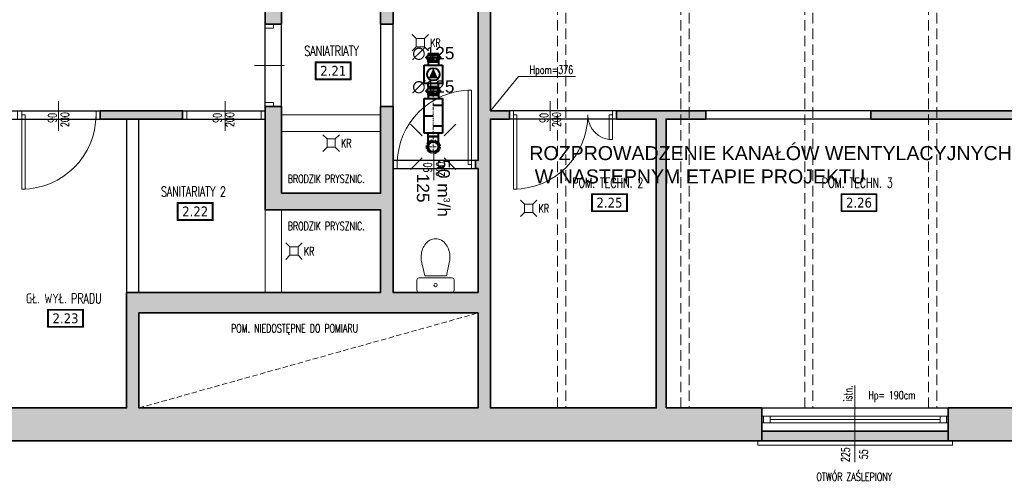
# Model space of a CAD drawing. Header units: millimetres. Extents: x 14400 to 93787, y -21104 to 39413.
# Tile 202 of 256: x 25392 to 26585, y 16940 to 17501. Entities that reach past the tile are written whole.
import ezdxf
from ezdxf.enums import TextEntityAlignment as Align

# ---------------------------------------------------------------- set-up
doc = ezdxf.new("R2010")
doc.units = ezdxf.units.MM
for name, pattern in [('DASHDOT', [25.4, 12.7, -6.35, 0, -6.35]), ('DASHED', [0.75, 0.5, -0.25]), ('HIDDEN', [9.525, 6.35, -3.175])]:
    doc.linetypes.add(name, pattern=pattern)
for name, color, linetype, lineweight in [('!MODUS_ARMATURA', 6, 'Continuous', 9), ('!MODUS_HATCH_ŚCIANA', 254, 'Continuous', 9), ('__MODUS_ŚCIANY', 2, 'Continuous', 35), ('Cienka', 3, 'Continuous', 9), ('Drzwi', 1, 'Continuous', 15), ('FL_WENTYLACJA', 7, 'Continuous', 50), ('FLUID-SW', 3, 'Continuous', 40), ('FLUID-SW-SYM', 7, 'Continuous', 0), ('FLUID-WYSW', 3, 'Continuous', 40), ('Okna', 3, 'Continuous', 13), ('Opis', 8, 'Continuous', 13), ('Opis_pom', 9, 'Continuous', 18), ('Widok', 1, 'Continuous', 15)]:
    doc.layers.add(name, color=color, linetype=linetype, lineweight=lineweight)
for name, color, linetype in [('FLUID-SW-150-ARRGR', 7, 'Continuous'), ('FLUID-WYSW-150-DIM', 7, 'Continuous'), ('FLUID-WYSW-SYM', 7, 'Continuous')]:
    doc.layers.add(name, color=color, linetype=linetype)
doc.styles.add('ARCHETYP', font='romans.shx', dxfattribs={"height": 15})
doc.styles.add('ARIAL', font='tahoma.ttf')
doc.styles.add('FDBES', font='arial.ttf')
doc.styles.get("Standard").update_dxf_attribs({"font": 'arial.ttf'})
doc.styles.add('TXT', font='simplex.shx', dxfattribs={"width": 0.8})
doc.dimstyles.new('FDBES', dxfattribs={"dimscale": 50, "dimtxt": 4, "dimasz": 2.5, "dimexe": 0.8, "dimexo": 2, "dimgap": 1, "dimtad": 1, "dimdsep": 46, "dimtxsty": 'FDBES', "dimcen": 2.5, "dimclrd": 4, "dimclre": 5, "dimadec": 0, "dimazin": 0, "dimtfac": 1, "dimtmove": 0, "dimatfit": 3, "dimfxl": 1, "dimarcsym": 0})

# ---------------------------------------------------------------- blocks, each defined once
blk = doc.blocks.new('A$C351F644B')
for p, q in [((-16.7, 35.7), (-13.1, 20)), ((16.7, 35.7), (13.1, 20)), ((-22.5, 2.5), (-22.5, 15)), ((-20, 17.5), (20, 17.5)), ((13.1, 20), (-13.1, 20)), ((22.5, 15), (22.5, 2.5)), ((20, 0), (-20, 0))]:
    blk.add_line(p, q)
blk.add_circle((0, 8.8), 1.96)
for centre, radius, start, end in [((2.3, 46.9), 18.7, 120.1094, 144.4623), ((0, 50.9), 14.1, 90, 120.1094), ((0, 50.9), 14.1, 59.8906, 90), ((-2.3, 46.9), 18.7, 35.5377, 59.8906), ((11.9, 42.5), 29.4, 163.5183, 180), ((6.1, 44.2), 23.3, 144.4623, 163.5183), ((-6.1, 44.2), 23.3, 16.4817, 35.5377), ((-11.9, 42.5), 29.4, 0, 16.4817), ((11.9, 42.5), 29.4, 180, 193.3326), ((-11.9, 42.5), 29.4, 346.6674, 0), ((-20, 15), 2.5, 90, 180), ((20, 15), 2.5, 0, 90), ((-20, 2.5), 2.5, 180, 270), ((20, 2.5), 2.5, 270, 0)]:
    blk.add_arc(centre, radius, start, end)
blk = doc.blocks.new('A$C50044AAD')
for points in [[(-5, 0), (-10, 5)], [(5, 0), (10, 5)], [(-5, -10), (-10, -15)], [(5, -10), (10, -15)]]:
    blk.add_lwpolyline(points)
blk.add_lwpolyline([(-5, 0), (5, 0), (5, -10), (-5, -10)], close=True)
blk = doc.blocks.new('*U645')
at = {"linetype": 'Continuous', "lineweight": -2}
for p, q in [((-250, -62.5), (-250, 62.5)), ((250, 62.5), (250, -62.5))]:
    blk.add_line(p, q, dxfattribs=at)
at = {"color": 0, "linetype": 'ByBlock', "lineweight": -2}
for p, q in [((-250, 62.5), (-210, 62.5)), ((-210, 112.5), (210, 112.5)), ((-210, -112.5), (-210, 112.5)), ((210, 112.5), (210, -112.5)), ((250, 62.5), (210, 62.5)), ((-250, -62.5), (-210, -62.5)), ((210, -112.5), (-210, -112.5)), ((250, -62.5), (210, -62.5))]:
    blk.add_line(p, q, dxfattribs=at)
at = {"linetype": 'Continuous'}
for p, q in [((-125, -112.5), (-125, 0)), ((0, 112.5), (0, 0)), ((125, -112.5), (125, 0))]:
    blk.add_line(p, q, dxfattribs=at)
at = {"layer": 'FLUID-SW-SYM', "linetype": 'DASHDOT'}
blk.add_line((-250, 0), (250, 0), dxfattribs=at)
blk = doc.blocks.new('*U648')
at = {"color": 0, "linetype": 'ByBlock', "lineweight": -2}
for p, q in [((-31.25, 62.5), (93.75, 62.5)), ((-31.25, -62.5), (93.75, -62.5))]:
    blk.add_line(p, q, dxfattribs=at)
at = {"linetype": 'Continuous', "lineweight": -2}
blk.add_line((93.75, 62.5), (93.75, -62.5), dxfattribs=at)
at = {"color": 0, "linetype": 'ByBlock', "lineweight": -2}
blk.add_ellipse((-31.25, 0), major_axis=(0, 62.5), ratio=1, start_param=0, end_param=3.14159265, dxfattribs=at)
at = {"linetype": 'DASHED'}
blk.add_ellipse((-31.25, 0), major_axis=(0, 62.5), ratio=1, start_param=3.14159265, end_param=6.28318531, dxfattribs=at)
at = {"layer": 'FLUID-SW-SYM', "linetype": 'DASHDOT'}
for p, q in [((-93.75, 0), (93.75, 0)), ((-31.25, -62.5), (-31.25, 62.5))]:
    blk.add_line(p, q, dxfattribs=at)
blk = doc.blocks.new('*U647')
at = {"linetype": 'DASHED'}
blk.add_circle((0, 0), 80, dxfattribs=at)
at = {"color": 0, "linetype": 'ByBlock', "lineweight": -2}
blk.add_circle((0, 0), 62.5, dxfattribs=at)
blk = doc.blocks.new('*U646')
at = {"color": 0, "linetype": 'ByBlock', "lineweight": -2}
blk.add_circle((0, 0), 62.5, dxfattribs=at)
blk = doc.blocks.new('*U644')
at = {"linetype": 'Continuous', "lineweight": -2}
for p, q in [((-50, -62.5), (-50, 62.5)), ((50, 62.5), (50, -62.5))]:
    blk.add_line(p, q, dxfattribs=at)
at = {"color": 0, "linetype": 'ByBlock', "lineweight": -2}
for p, q in [((-50, 62.5), (-30, 62.5)), ((-30, 62.5), (0, 92.5)), ((-30, 62.5), (-30, -62.5)), ((0, 92.5), (30, 62.5)), ((50, 62.5), (30, 62.5)), ((30, 62.5), (30, -62.5)), ((-30, -62.5), (-50, -62.5)), ((0, -92.5), (-30, -62.5)), ((30, -62.5), (0, -92.5)), ((30, -62.5), (50, -62.5))]:
    blk.add_line(p, q, dxfattribs=at)
at = {"linetype": 'Continuous'}
blk.add_line((0, 92.5), (0, -92.5), dxfattribs=at)
at = {"layer": 'FLUID-SW-SYM', "linetype": 'DASHDOT'}
blk.add_line((-50, 0), (50, 0), dxfattribs=at)
blk = doc.blocks.new('*U643')
at = {"linetype": 'Continuous', "lineweight": -2}
for p, q in [((-153, -62), (-153, 62)), ((152, 62), (152, -62))]:
    blk.add_line(p, q, dxfattribs=at)
at = {"color": 0, "linetype": 'ByBlock', "lineweight": -2}
for p, q in [((-153, 62), (-112, 62)), ((-112, 112), (112, 112)), ((-112, -112), (-112, 112)), ((112, 112), (112, -112)), ((152, 62), (112, 62)), ((-153, -62), (-112, -62)), ((112, -112), (-112, -112)), ((152, -62), (112, -62))]:
    blk.add_line(p, q, dxfattribs=at)
at = {"linetype": 'Continuous'}
blk.add_circle((0, 0), 75, dxfattribs=at)
blk.add_solid([(-50, 56), (75, 0), (-50, -56)], dxfattribs=at)
blk = doc.blocks.new('*U642')
at = {"linetype": 'Continuous', "lineweight": -2}
for p, q in [((-50, -62.5), (-50, 62.5)), ((50, 62.5), (50, -62.5))]:
    blk.add_line(p, q, dxfattribs=at)
at = {"color": 0, "linetype": 'ByBlock', "lineweight": -2}
for p, q in [((-50, 62.5), (-30, 62.5)), ((-30, 62.5), (0, 92.5)), ((-30, 62.5), (-30, -62.5)), ((0, 92.5), (30, 62.5)), ((50, 62.5), (30, 62.5)), ((30, 62.5), (30, -62.5)), ((-30, -62.5), (-50, -62.5)), ((0, -92.5), (-30, -62.5)), ((30, -62.5), (0, -92.5)), ((30, -62.5), (50, -62.5))]:
    blk.add_line(p, q, dxfattribs=at)
at = {"linetype": 'Continuous'}
blk.add_line((0, 92.5), (0, -92.5), dxfattribs=at)
at = {"layer": 'FLUID-WYSW-SYM', "linetype": 'DASHDOT'}
blk.add_line((-50, 0), (50, 0), dxfattribs=at)

msp = doc.modelspace()

# ---------------------------------------------------------------- hatches: boundary and pattern name
at = {"layer": '!MODUS_HATCH_ŚCIANA', "ltscale": 2}
h = msp.add_hatch(color=8, dxfattribs=at)
h.dxf.hatch_style = 1
h.paths.add_polyline_path([(25962.18233, 18080.36372), (26034.68233, 18080.36372), (26034.68233, 18120.36372), (25874.68233, 18120.36372), (25874.68233, 18080.36372), (25917.18233, 18080.36372), (25917.18233, 17900.36372), (25592.18233, 17900.36372), (25592.18233, 17905.36372), (25577.18233, 17905.36372), (25577.18233, 17860.36372), (25592.18233, 17860.36372), (25592.18233, 17875.36372), (25887.18233, 17875.36372), (25887.18233, 17745.36372), (25592.18233, 17745.36372), (25592.18233, 17760.36372), (25577.18233, 17760.36372), (25577.18233, 17715.36372), (25592.18233, 17715.36372), (25592.18233, 17720.36372), (25917.18233, 17720.36372), (25917.18233, 17570.36372), (25592.18233, 17570.36372), (25592.18233, 17615.36372), (25577.18233, 17615.36372), (25577.18233, 17570.36372), (25537.18233, 17570.36372), (25537.18233, 17540.36372), (25689.18233, 17540.36372), (25689.18233, 17495.36372), (25709.18233, 17495.36372), (25709.18233, 17540.36372), (25829.18233, 17540.36372), (25829.18233, 17495.36372), (25844.18233, 17495.36372), (25844.18233, 17540.36372), (25947.18233, 17540.36372), (25947.18233, 17330.24696), (25944.18233, 17330.36372), (25944.18233, 17320.36372), (25947.18233, 17320.36372), (25947.18233, 17170.36372), (25844.18233, 17170.36372), (25844.18233, 17395.36372), (25829.18233, 17395.36372), (25829.18233, 17290.36372), (25709.18233, 17290.36372), (25709.18233, 17395.36372), (25689.18233, 17395.36372), (25689.18233, 17270.36372), (25829.18233, 17270.36372), (25829.18233, 17170.36372), (25521.18815, 17170.36372), (25521.18815, 17030.36372), (25361.39188, 17030.36372), (25361.41516, 16990.36372), (26291.18233, 16990.36372), (26291.18233, 17030.36372), (26175.18233, 17030.36372), (26175.18233, 17380.36372), (26223.18233, 17380.36372), (26223.18233, 17390.36372), (26115.18233, 17390.36372), (26115.18233, 17380.36372), (26163.18233, 17380.36372), (26163.18233, 17030.36372), (25962.18233, 17030.36372), (25962.18233, 17380.36372), (25985.18233, 17380.36372), (25985.18233, 17390.36372), (25962.18233, 17390.36372), (25962.18233, 17540.36372), (26032.18233, 17540.36372), (26032.18233, 17570.36372), (25962.18233, 17570.36372)])
h.paths.add_polyline_path([(25947.18233, 17145.36372), (25947.18233, 17030.36372), (25536.18815, 17030.36372), (25536.18815, 17145.36372)], flags=16)
h = msp.add_hatch(color=8, dxfattribs=at)
h.dxf.hatch_style = 1
h.paths.add_polyline_path([(25589.18233, 17390.36372), (25489.18233, 17390.36372), (25489.18233, 17380.36372), (25589.18233, 17380.36372)])
h = msp.add_hatch(color=8, dxfattribs=at)
h.dxf.hatch_style = 1
h.paths.add_polyline_path([(26658.18233, 16990.36372), (26658.18233, 17390.36372), (26423.18233, 17390.36372), (26423.18233, 17380.36372), (26633.18233, 17380.36372), (26633.18233, 17030.36372), (26517.18233, 17030.36372), (26517.18233, 16990.36372)])
h.paths.add_polyline_path([(27243.09987, 17030.36372), (27243.09987, 16990.36372), (27648.18233, 16990.36372), (27648.18233, 17092.36372), (27608.18233, 17092.36372), (27608.18233, 17030.36372), (27303.18233, 17030.36372), (27303.20689, 17060.36372), (27293.32072, 17060.36372), (27293.18233, 17030.36372)])
h.paths.add_polyline_path([(27017.09987, 17030.34016), (27243.09987, 17030.36372), (27138.18233, 17030.36372), (27138.18233, 17075.36372), (27123.18233, 17075.36372), (27123.18233, 17030.36372), (26988.18233, 17030.36372), (26988.18233, 17155.36372), (27138.18233, 17155.36372), (27138.18233, 17165.36372), (26988.18233, 17165.36372), (26988.18233, 17290.36372), (27123.18233, 17290.36372), (27123.18233, 17245.36372), (27138.18233, 17245.36372), (27138.18233, 17250.362), (27294.05219, 17250.362), (27293.69634, 17160.36372), (27303.18233, 17160.36372), (27303.18233, 17380.36372), (27348.18233, 17380.36372), (27348.18233, 17390.36372), (27278.18233, 17390.36372), (27278.18233, 17380.36372), (27293.18233, 17380.36372), (27293.18233, 17260.362), (27138.18233, 17260.362), (27138.18233, 17300.0258), (26988.18233, 17300.0258), (26988.18233, 17380.36372), (27198.18233, 17380.36372), (27198.18233, 17390.36372), (26988.18233, 17390.36372), (26978.18233, 17390.36372), (26968.18233, 17390.36372), (26968.18233, 17380.36372), (26978.18233, 17380.36372), (26978.18233, 17300.36372), (26968.18233, 17300.36372), (26968.18233, 17290.36372), (26978.18233, 17290.36372), (26978.18233, 17215.36372), (26798.18233, 17215.36372), (26798.18233, 17290.36372), (26888.18233, 17290.36372), (26888.18233, 17300.36372), (26768.18233, 17300.36372), (26768.18233, 17380.36372), (26888.18233, 17380.36372), (26888.18233, 17390.36372), (26758.18233, 17390.36372), (26758.18233, 17290.36372), (26788.18233, 17290.36372), (26788.18233, 17200.36372), (26798.18233, 17200.36372), (26798.18233, 17205.36372), (26963.18233, 17205.36372), (26963.18233, 17120.36372), (26788.10694, 17120.36372), (26788.10654, 17115.36372), (26963.18233, 17115.36372), (26963.18233, 17030.36372), (26884.18233, 17030.36372), (26884.18233, 16990.36372), (27017.09987, 16990.36372)])
h = msp.add_hatch(color=8, dxfattribs=at)
h.dxf.hatch_style = 1
h.paths.add_polyline_path([(26404.01145, 17002.36372), (26291.18233, 17002.36372), (26291.18233, 16990.36372), (26404.01145, 16990.36372)])
h = msp.add_hatch(color=8, dxfattribs=at)
h.dxf.hatch_style = 1
h.paths.add_polyline_path([(26517.18233, 17002.36372), (26404.01145, 17002.36372), (26404.01145, 16990.36372), (26517.18233, 16990.36372)])

# ---------------------------------------------------------------- linework, layer by layer
at = {"layer": '__MODUS_ŚCIANY', "color": 8}
for points in [[(25985.18233, 17380.36372), (25985.18233, 17390.36372), (25962.18233, 17390.36372), (25962.18233, 17540.36372), (26032.18233, 17540.36372), (26032.18233, 17570.36372), (25962.18233, 17570.36372), (25962.18233, 18080.36372), (26034.68233, 18080.36372)], [(25689.18233, 17540.36372), (25689.18233, 17495.36372), (25709.18233, 17495.36372), (25709.18233, 17540.36372), (25829.18233, 17540.36372), (25829.18233, 17495.36372), (25844.18233, 17495.36372), (25844.18233, 17540.36372), (25947.18233, 17540.36372), (25947.18233, 17330.24696), (25944.18233, 17330.36372), (25944.18233, 17320.36372), (25947.18233, 17320.36372), (25947.18233, 17170.36372), (25844.18233, 17170.36372), (25844.18233, 17395.36372), (25829.18233, 17395.36372), (25829.18233, 17290.36372), (25709.18233, 17290.36372)], [(25361.18815, 17030.36372), (25521.18815, 17030.36372), (25521.18815, 17170.36372), (25829.18233, 17170.36372), (25829.18233, 17270.36372), (25689.18233, 17270.36372), (25689.18233, 17395.36372)], [(25709.18233, 17290.36372), (25709.18233, 17395.36372), (25689.18233, 17395.36372)], [(25985.18233, 17380.36372), (25962.18233, 17380.36372), (25962.18233, 17030.36372), (26163.18233, 17030.36372), (26163.18233, 17380.36372), (26115.18233, 17380.36372), (26115.18233, 17390.36372), (26223.18233, 17390.36372), (26223.18233, 17380.36372), (26175.18233, 17380.36372), (26175.18233, 17030.36372)], [(26658.18233, 17390.36372), (26423.18233, 17390.36372), (26423.18233, 17380.36372), (26633.18233, 17380.36372), (26633.18233, 17030.36372), (26517.18233, 17030.36372)], [(26291.18233, 17030.36372), (26175.18233, 17030.36372)], [(26291.18233, 17030.36372), (26291.18233, 16990.36372)], [(26291.18233, 17030.36372), (26291.18233, 16990.36372)], [(26517.18233, 17030.36372), (26517.18233, 16990.36372)], [(26291.18233, 17002.36372), (26517.18233, 17002.36372)], [(25361.41516, 16990.36372), (26291.18233, 16990.36372)], [(26291.18233, 16990.36372), (26517.18233, 16990.36372)], [(26517.18233, 16990.36372), (26658.18233, 16990.36372)]]:
    msp.add_lwpolyline(points, dxfattribs=at)
for points in [[(25489.18233, 17390.36372), (25589.18233, 17390.36372), (25589.18233, 17380.36372), (25489.18233, 17380.36372)], [(25536.18815, 17145.36372), (25947.18233, 17145.36372), (25947.18233, 17030.36372), (25536.18815, 17030.36372)]]:
    msp.add_lwpolyline(points, close=True, dxfattribs=at)
at = {"layer": 'Cienka', "color": 8, "linetype": 'HIDDEN', "ltscale": 2}
for points in [[(26043.3992, 17030.36372), (26043.48166, 18080.36372)], [(26053.48166, 18080.36372), (26053.48166, 17030.36372)], [(26193.09987, 17030.36372), (26193.18233, 18080.36372)], [(26203.18233, 18080.36372), (26203.18233, 17030.36372)], [(26343.09987, 17030.36372), (26343.18233, 18080.36372)], [(26353.18233, 18080.36372), (26353.18233, 17030.36372)], [(26493.09987, 17030.36372), (26493.18233, 18080.36372)], [(26503.18233, 18080.36372), (26503.18233, 17030.36372)]]:
    msp.add_lwpolyline(points, dxfattribs=at)
at = {"layer": 'DEFPOINTS', "color": 8}
for points in [[(24753.18233, 17390.36372), (25689.18233, 17390.36372), (25689.18233, 17540.36372), (24753.18233, 17540.36372)], [(25709.18233, 17540.36372), (25829.18233, 17540.36372), (25829.18233, 17290.36372), (25709.18233, 17290.36372)], [(25947.18233, 17330.24696), (25844.18233, 17330.24696), (25844.18233, 17540.36372), (25947.18233, 17540.36372)], [(25962.18233, 17540.36372), (27608.18233, 17540.36372), (27608.18233, 17390.36372), (25962.18233, 17390.36372)], [(25361.18815, 17380.36372), (25521.18815, 17380.36372), (25521.18815, 17030.36372), (25361.18815, 17030.36372)], [(25829.18233, 17170.36372), (25536.18815, 17170.36372), (25536.18815, 17380.36372), (25689.18233, 17380.36372), (25689.18233, 17270.36372), (25829.18233, 17270.36372)], [(25962.18233, 17030.36372), (26163.18233, 17030.36372), (26163.18233, 17380.36372), (25962.18233, 17380.36372)], [(26175.18233, 17030.36372), (26633.18233, 17030.36372), (26633.18233, 17380.36372), (26175.18233, 17380.36372)], [(25947.18233, 17170.36372), (25844.18233, 17170.36372), (25844.18233, 17320.36372), (25947.18233, 17320.36372)], [(25536.18815, 17145.36372), (25947.18233, 17145.36372), (25947.18233, 17030.36372), (25536.18815, 17030.36372)]]:
    msp.add_lwpolyline(points, close=True, dxfattribs=at)
at = {"layer": 'Drzwi', "color": 8}
for points in [[(25689.18233, 17495.36372), (25699.18233, 17495.36372), (25699.18233, 17490.36372), (25689.18233, 17490.36372)], [(25935.18233, 17415.36372), (25935.18233, 17325.36372), (25939.18233, 17325.36372), (25939.18233, 17415.36372)], [(25689.18233, 17400.36372), (25699.18233, 17400.36372), (25699.18233, 17395.36372), (25689.18233, 17395.36372)], [(25394.18233, 17390.36372), (25394.18233, 17380.36372), (25389.18233, 17380.36372), (25389.18233, 17390.36372)], [(25489.18233, 17390.36372), (25489.18233, 17380.36372), (25484.18233, 17380.36372), (25484.18233, 17390.36372)], [(25594.18233, 17390.36372), (25594.18233, 17380.36372), (25589.18233, 17380.36372), (25589.18233, 17390.36372)], [(25689.18233, 17390.36372), (25689.18233, 17380.36372), (25684.18233, 17380.36372), (25684.18233, 17390.36372)], [(25990.18233, 17390.36372), (25990.18233, 17380.36372), (25985.18233, 17380.36372), (25985.18233, 17390.36372)], [(26115.18233, 17390.36372), (26115.18233, 17380.36372), (26110.18233, 17380.36372), (26110.18233, 17390.36372)], [(25398.18233, 17295.36372), (25398.18233, 17385.36372), (25394.18233, 17385.36372), (25394.18233, 17295.36372)], [(25994.18233, 17295.36372), (25994.18233, 17385.36372), (25990.18233, 17385.36372), (25990.18233, 17295.36372)], [(26106.18233, 17355.36372), (26106.18233, 17385.36372), (26110.18233, 17385.36372), (26110.18233, 17355.36372)], [(25849.18233, 17330.36372), (25849.18233, 17320.36372), (25844.18233, 17320.36372), (25844.18233, 17330.36372)], [(25944.18233, 17330.36372), (25944.18233, 17320.36372), (25939.18233, 17320.36372), (25939.18233, 17330.36372)]]:
    msp.add_lwpolyline(points, close=True, dxfattribs=at)
for points in [[(25676.27066, 17445.36372), (25712.094, 17445.36372)], [(25438.81072, 17401.89915), (25438.81072, 17366.07581)], [(25640.81654, 17401.89915), (25640.81654, 17366.07581)], [(26034.81072, 17401.89915), (26034.81072, 17366.07581)], [(25893.81072, 17341.89915), (25893.81072, 17306.07581)]]:
    msp.add_lwpolyline(points, dxfattribs=at)
for centre, radius, start, end in [((25939.18233, 17325.36372), 90, 90, 180), ((25394.18233, 17385.36372), 90, 270, 0), ((25990.18233, 17385.36372), 90, 270, 0), ((26110.18233, 17385.36372), 30, 180, 270)]:
    msp.add_arc(centre, radius, start, end, dxfattribs=at)
at = {"layer": 'Okna', "color": 8}
msp.add_lwpolyline([(26404.01145, 16964.78852), (26404.01145, 17057.40589)], dxfattribs=at)
at = {"layer": 'Okna', "color": 8, "ltscale": 2}
for points in [[(26291.18233, 17020.36372), (26517.18233, 17020.36372)], [(26291.18233, 17012.36372), (26517.18233, 17012.36372)], [(26301.18233, 17016.36372), (26507.18233, 17016.36372)]]:
    msp.add_lwpolyline(points, dxfattribs=at)
for points in [[(26293.18233, 17020.36372), (26301.18233, 17020.36372), (26301.18233, 17012.36372), (26293.18233, 17012.36372)], [(26515.18233, 17020.36372), (26507.18233, 17020.36372), (26507.18233, 17012.36372), (26515.18233, 17012.36372)]]:
    msp.add_lwpolyline(points, close=True, dxfattribs=at)
at = {"layer": 'Opis', "color": 8}
msp.add_lwpolyline([(25962.18233, 17390.36372), (25996.13235, 17432.00097), (26065.15874, 17432.00097)], dxfattribs=at)
at = {"layer": 'Opis', "color": 8, "linetype": 'HIDDEN'}
msp.add_lwpolyline([(25536.18815, 17030.36372), (25947.18233, 17145.36372)], dxfattribs=at)
at = {"layer": 'Opis_pom', "color": 8, "ltscale": 0.7}
for points in [[(25749.92855, 17427.861), (25793.44855, 17427.861), (25793.44855, 17449.621), (25749.92855, 17449.621)], [(25751.01655, 17428.949), (25792.36055, 17428.949), (25792.36055, 17448.533), (25751.01655, 17448.533)], [(26084.72235, 17268.141), (26128.24235, 17268.141), (26128.24235, 17289.901), (26084.72235, 17289.901)], [(26085.81035, 17269.229), (26127.15435, 17269.229), (26127.15435, 17288.813), (26085.81035, 17288.813)], [(26387.13133, 17268.141), (26430.65133, 17268.141), (26430.65133, 17289.901), (26387.13133, 17289.901)], [(26388.21933, 17269.229), (26429.56333, 17269.229), (26429.56333, 17288.813), (26388.21933, 17288.813)], [(25582.61859, 17257.47078), (25626.13859, 17257.47078), (25626.13859, 17279.23078), (25582.61859, 17279.23078)], [(25583.70659, 17258.55878), (25625.05059, 17258.55878), (25625.05059, 17278.14278), (25583.70659, 17278.14278)], [(25425.46422, 17128.02899), (25468.98422, 17128.02899), (25468.98422, 17149.78899), (25425.46422, 17149.78899)], [(25426.55222, 17129.11699), (25467.89622, 17129.11699), (25467.89622, 17148.70099), (25426.55222, 17148.70099)]]:
    msp.add_lwpolyline(points, close=True, dxfattribs=at)
at = {"layer": 'Widok', "color": 8, "linetype": 'HIDDEN'}
for points in [[(25689.18233, 17495.36372), (25689.18233, 17395.36372)], [(25709.18233, 17495.36372), (25709.18233, 17395.36372)], [(26223.18233, 17390.36372), (26423.18233, 17390.36372)], [(25521.18815, 17170.36372), (25521.18815, 17380.36372)], [(25536.18815, 17170.36372), (25536.18815, 17380.36372)], [(26223.18233, 17380.36372), (26423.18233, 17380.36372)]]:
    msp.add_lwpolyline(points, dxfattribs=at)
at = {"layer": 'Widok', "color": 8}
for points in [[(25709.18233, 17385.36372), (25829.18233, 17385.36372)], [(25709.18233, 17365.36372), (25829.18233, 17365.36372)], [(25689.18233, 17270.36372), (25689.18233, 17170.36372)], [(25709.18233, 17270.36372), (25709.18233, 17170.36372)], [(26291.18233, 17030.36372), (26517.18233, 17030.36372)], [(26291.18233, 16990.36372), (26286.18233, 16990.36372), (26286.18233, 16985.36372), (26522.18233, 16985.36372), (26522.18233, 16990.36372), (26517.18233, 16990.36372)]]:
    msp.add_lwpolyline(points, dxfattribs=at)

# ---------------------------------------------------------------- block references
at = {"layer": '!MODUS_ARMATURA', "color": 8, "rotation": 270}
for p in [(25882.18233, 17472.86372, 0), (25774.18233, 17351.18813, 0), (26013.53949, 17272.22891, 0), (25729.18233, 17220.36372, 0)]:
    msp.add_blockref('A$C50044AAD', p, dxfattribs=at)
at = {"layer": '!MODUS_ARMATURA', "color": 8}
msp.add_blockref('A$C351F644B', (25895.68233, 17170.36372), dxfattribs=at)
at = {"layer": 'FLUID-SW', "linetype": 'Continuous'}
for name, p, xscale, yscale, zscale, rotation in [('*U644', (25892.9936, 17414.21547), 0.1000000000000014, 0.1000000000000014, 0.1000000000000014, 90.00000000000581), ('*U645', (25892.9936, 17384.21547, 0), 0.1000000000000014, 0.1000000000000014, 0.1000000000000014, 90.00000000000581), ('*U647', (25892.9936, 17346.71547), 0.1000000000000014, 0.1000000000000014, 0.1000000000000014, 270), ('*U648', (25892.9936, 17349.84047), 0.09999999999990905, 0.09999999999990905, 0.09999999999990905, 90.00000000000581), ('*U646', (25892.9936, 17346.71547), 0.09999999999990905, 0.09999999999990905, 0.09999999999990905, 270)]:
    msp.add_blockref(name, p, dxfattribs=dict(at, xscale=xscale, yscale=yscale, zscale=zscale, rotation=rotation))
at = {"layer": 'FLUID-WYSW', "linetype": 'Continuous', "xscale": 0.1, "yscale": 0.1, "zscale": 0.1, "rotation": 90.00000000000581}
for name, p in [('*U642', (25892.9936, 17454.71547)), ('*U643', (25892.9936, 17434.46547))]:
    msp.add_blockref(name, p, dxfattribs=at)

# ---------------------------------------------------------------- texts
at = {"layer": 'FL_WENTYLACJA', "color": 1, "insert": (26009.37828, 17347.56269), "char_height": 16.9704378, "attachment_point": 1}
msp.add_mtext_dynamic_manual_height_columns('ROZPROWADZENIE KANAŁÓW WENTYLACYJNYCH\\P W NASTEPNYM ETAPIE PROJEKTU', width=5584.7583812, gutter_width=84.85219, heights=[0], dxfattribs=at)
at = {"layer": 'FLUID-SW-150-ARRGR', "insert": (25892.9936, 17296.66687), "char_height": 15, "attachment_point": 5, "rotation": 270, "style": 'FDBES'}
msp.add_mtext('50 m{\\A2;\\H0.5x;3}/h\\P125', dxfattribs=at)
at = {"layer": 'FLUID-WYSW-150-DIM', "char_height": 15, "attachment_point": 5, "style": 'FDBES'}
for insert in [(25892.9936, 17459.71547), (25892.9936, 17419.21547)]:
    msp.add_mtext('∅125\\P', dxfattribs=dict(at, insert=insert))
at = {"layer": 'Opis', "color": 8, "style": 'ARCHETYP', "width": 0.7}
for s, rotation, p in [('KR', 0.00000004, (25889.27853, 17467.67662)), ('Hpom=376', 0.00000004, (26009.66867, 17435.01522)), ('90', 89.68184326, (25436.19408, 17375.68058)), ('200', 89.68184326, (25451.41041, 17370.59627)), ('90', 89.68184326, (25636.19408, 17375.68058)), ('200', 89.68184326, (25651.41041, 17370.59627)), ('90', 89.68184326, (26032.19408, 17375.68058)), ('200', 89.68184326, (26047.41041, 17370.59627)), ('KR', 0.00000004, (25781.27853, 17346.00103)), ('90', 89.68184326, (25891.19408, 17315.68058)), ('200', 89.68184326, (25906.41041, 17310.59627)), ('BRODZIK PRYSZNIC.', 0.00000004, (25716.58309, 17302.90292)), ('KR', 0.00000004, (26020.63569, 17267.04181)), ('BRODZIK PRYSZNIC.', 0.00000004, (25716.58309, 17245.66313)), ('KR', 0.00000004, (25736.27853, 17215.17662)), ('POM. NIEDOSTĘPNE DO POMIARU', 0.00000004, (25647.83597, 17121.84225)), ('istn.', 87.58391143, (26400.29766, 17037.72594)), ('Hp= 190cm', 0.00000004, (26420.26378, 17040.84455)), ('225', 87.58391143, (26397.21089, 16964.56881)), ('55', 87.58391143, (26419.33599, 16967.9838)), ('OTWÓR ZAŚLEPIONY', 0.00000004, (26357.35331, 16941.90897))]:
    msp.add_text(s, height=10, rotation=rotation, dxfattribs=at).set_placement(p)
at = {"layer": 'Opis_pom', "color": 8, "ltscale": 0.7, "style": 'TXT', "width": 0.7}
for s, p in [('SANIATRIATY', (25769.66507, 17456.81402)), ('POM. TECHN. 2', (26104.45887, 17297.09402)), ('POM. TECHN. 3', (26406.86785, 17297.09402)), ('SANITARIATY 2', (25602.35511, 17286.42381)), ('GŁ. WYŁ. PRADU', (25445.20074, 17156.98201))]:
    msp.add_text(s, height=12, dxfattribs=at).set_placement(p, align=Align.CENTER)
at = {"layer": 'Opis_pom', "color": 8, "ltscale": 0.7, "style": 'ARIAL'}
for tag, p in [('2.21', (25771.68855, 17438.741)), ('2.25', (26106.48235, 17279.021)), ('2.26', (26408.89133, 17279.021)), ('2.22', (25604.37859, 17268.35078)), ('2.23', (25447.22422, 17138.90899))]:
    msp.add_attdef(tag, text='', height=11.968, dxfattribs=at).set_placement(p, align=Align.MIDDLE_CENTER)

# ---------------------------------------------------------------- leaders
at = {"layer": 'FLUID-SW-150-ARRGR'}
for points in [[(25879.67253, 17360.03654), (25865.5304, 17374.17868)], [(25906.31467, 17360.03654), (25920.4568, 17374.17868)], [(25879.67253, 17333.39441), (25865.5304, 17319.25227)], [(25906.31467, 17333.39441), (25920.4568, 17319.25227)]]:
    msp.add_leader(points, dimstyle='FDBES', override={"dimscale": 2, "dimclrd": 256}, dxfattribs=at)

doc.saveas('drawing.dxf')
